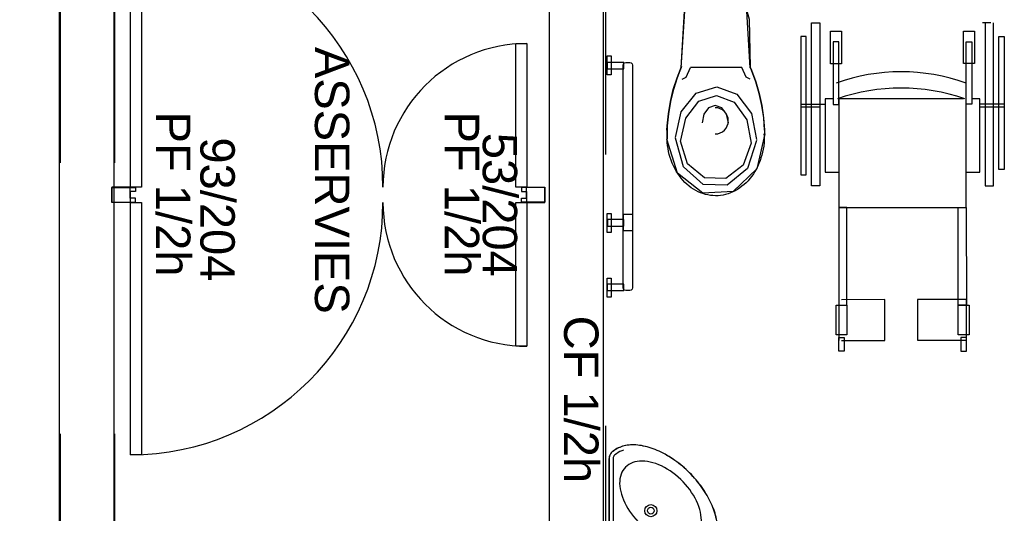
# Model space of a CAD drawing. Header units: millimetres. Extents: x -15 to 127, y -65 to 67.
# Tile 83 of 256: x 36.185 to 36.548, y -50.955 to -50.773. Entities that reach past the tile are written whole.
import ezdxf

# ---------------------------------------------------------------- set-up
doc = ezdxf.new("R2010")
doc.units = ezdxf.units.MM
doc.header["$MEASUREMENT"] = 0
doc.linetypes.add('PC_DASH_2', pattern=[0.125, 0.055556, -0.069444])
doc.layers.add('Calque 5', color=7, linetype='Continuous')
doc.styles.get("Standard").update_dxf_attribs({"font": 'BKANT.TTF'})

# ---------------------------------------------------------------- blocks, each defined once
blk = doc.blocks.new('PD_27306')
at = {"layer": 'Calque 5', "color": 0}
for points in [[(12.44278, -36.98191), (12.43878, -36.98191), (12.43878, -36.88891), (12.44278, -36.88891), (12.44278, -36.98191)], [(12.58478, -36.98191), (12.58078, -36.98191), (12.58078, -36.92891), (12.58478, -36.92891), (12.58478, -36.98191)], [(12.43188, -36.98191), (12.43188, -36.98741), (12.44052, -36.98741), (12.44052, -36.98591), (12.43866, -36.98591), (12.43866, -36.98191), (12.43188, -36.98191)], [(12.59139, -36.98191), (12.59139, -36.98741), (12.58281, -36.98741), (12.58281, -36.98591), (12.58465, -36.98591), (12.58465, -36.98191), (12.59139, -36.98191)]]:
    blk.add_lwpolyline(points, dxfattribs=at)
for centre, radius, start, end in [((12.43878, -36.98191), 0.093, 0, 90), ((12.58478, -36.98191), 0.053, 90, 180)]:
    blk.add_arc(centre, radius, start, end, dxfattribs=at)
blk = doc.blocks.new('PD_27307')
at = {"layer": 'Calque 5', "color": 0}
for points in [[(12.43188, -36.98751), (12.43188, -36.98201), (12.44052, -36.98201), (12.44052, -36.98351), (12.43866, -36.98351), (12.43866, -36.98751), (12.43188, -36.98751)], [(12.59139, -36.98751), (12.59139, -36.98201), (12.58281, -36.98201), (12.58281, -36.98351), (12.58465, -36.98351), (12.58465, -36.98751), (12.59139, -36.98751)], [(12.44278, -37.08051), (12.43878, -37.08051), (12.43878, -36.98751), (12.44278, -36.98751), (12.44278, -37.08051)], [(12.58478, -37.04051), (12.58078, -37.04051), (12.58078, -36.98751), (12.58478, -36.98751), (12.58478, -37.04051)]]:
    blk.add_lwpolyline(points, dxfattribs=at)
for centre, radius, start, end in [((12.43878, -36.98751), 0.093, 270, 0), ((12.58478, -36.98751), 0.053, 180, 270)]:
    blk.add_arc(centre, radius, start, end, dxfattribs=at)
blk = doc.blocks.new('PD_27373')
at = {"layer": 'Calque 5', "color": 0}
for p, q in [((12.61509, -37.11684), (12.61509, -37.08184)), ((12.61659, -37.08184), (12.61659, -37.11234)), ((12.65009, -37.11534), (12.61959, -37.11534)), ((12.61509, -37.11684), (12.65009, -37.11684))]:
    blk.add_line(p, q, dxfattribs=at)
for points in [[(12.65214, -37.11609), (12.6525, -37.1157), (12.65284, -37.11529), (12.65316, -37.11486), (12.65346, -37.11441), (12.65373, -37.11394), (12.65398, -37.11345), (12.65421, -37.11294), (12.65441, -37.11242), (12.65458, -37.11187), (12.65473, -37.11131), (12.65486, -37.11073), (12.65495, -37.11014), (12.65503, -37.10953), (12.65508, -37.10891), (12.6551, -37.10827), (12.6551, -37.10762), (12.65507, -37.10696), (12.65501, -37.10629), (12.65493, -37.10561), (12.65483, -37.10492), (12.6547, -37.10422), (12.65454, -37.10351), (12.65436, -37.1028), (12.65415, -37.10208), (12.65392, -37.10136), (12.65367, -37.10063), (12.65339, -37.0999), (12.65309, -37.09916), (12.65276, -37.09843), (12.65241, -37.09769), (12.65204, -37.09695), (12.65165, -37.09622), (12.65123, -37.09549), (12.6508, -37.09476), (12.65034, -37.09403), (12.64987, -37.09331), (12.64937, -37.0926), (12.64886, -37.09189), (12.64833, -37.09119), (12.64778, -37.0905), (12.64721, -37.08981), (12.64663, -37.08914), (12.64603, -37.08847), (12.64542, -37.08782), (12.64479, -37.08718), (12.64415, -37.08656), (12.6435, -37.08595), (12.64284, -37.08535), (12.64217, -37.08477), (12.64148, -37.0842), (12.64079, -37.08365), (12.64009, -37.08312), (12.63938, -37.08261), (12.63866, -37.08211), (12.63794, -37.08164), (12.63722, -37.08118), (12.63649, -37.08075), (12.63576, -37.08033), (12.63502, -37.07994), (12.63429, -37.07957), (12.63355, -37.07922), (12.63281, -37.07889), (12.63208, -37.07859), (12.63135, -37.07831), (12.63062, -37.07806), (12.6299, -37.07783), (12.62918, -37.07762), (12.62846, -37.07744), (12.62776, -37.07729), (12.62706, -37.07715), (12.62637, -37.07705), (12.62569, -37.07697), (12.62501, -37.07691), (12.62435, -37.07689), (12.62371, -37.07688), (12.62307, -37.0769), (12.62245, -37.07695), (12.62184, -37.07703), (12.62125, -37.07713), (12.62067, -37.07725), (12.62011, -37.0774), (12.61956, -37.07758), (12.61903, -37.07778), (12.61852, -37.078), (12.61803, -37.07825), (12.61756, -37.07852), (12.61711, -37.07882), (12.61668, -37.07914), (12.61627, -37.07948), (12.61589, -37.07985), (12.61596, -37.07978), (12.61563, -37.08019), (12.61538, -37.08065), (12.61522, -37.08115), (12.61514, -37.08166), (12.61514, -37.08184), (12.61514, -37.11684), (12.65014, -37.11684), (12.65066, -37.11679), (12.65117, -37.11666), (12.65164, -37.11644), (12.65207, -37.11614), (12.65215, -37.11607)], [(12.65209, -37.11609), (12.65245, -37.1157), (12.6528, -37.11529), (12.65312, -37.11486), (12.65341, -37.11441), (12.65369, -37.11394), (12.65393, -37.11345), (12.65416, -37.11294), (12.65436, -37.11242), (12.65453, -37.11187), (12.65468, -37.11131), (12.65481, -37.11073), (12.65491, -37.11014), (12.65498, -37.10953), (12.65503, -37.10891), (12.65505, -37.10827), (12.65505, -37.10762), (12.65502, -37.10696), (12.65496, -37.10629), (12.65488, -37.10561), (12.65478, -37.10492), (12.65465, -37.10422), (12.65449, -37.10351), (12.65431, -37.1028), (12.6541, -37.10208), (12.65387, -37.10136), (12.65362, -37.10063), (12.65334, -37.0999), (12.65304, -37.09916), (12.65271, -37.09843), (12.65236, -37.09769), (12.65199, -37.09695), (12.6516, -37.09622), (12.65119, -37.09549), (12.65075, -37.09476), (12.65029, -37.09403), (12.64982, -37.09331), (12.64932, -37.0926), (12.64881, -37.09189), (12.64828, -37.09119), (12.64773, -37.0905), (12.64716, -37.08981), (12.64658, -37.08914), (12.64598, -37.08847), (12.64537, -37.08782), (12.64475, -37.08718), (12.64411, -37.08656), (12.64346, -37.08595), (12.64279, -37.08535), (12.64212, -37.08477), (12.64143, -37.0842), (12.64074, -37.08365), (12.64004, -37.08312), (12.63933, -37.08261), (12.63862, -37.08211), (12.6379, -37.08164), (12.63717, -37.08118), (12.63644, -37.08075), (12.63571, -37.08033), (12.63497, -37.07994), (12.63424, -37.07957), (12.6335, -37.07922), (12.63277, -37.07889), (12.63203, -37.07859), (12.6313, -37.07831), (12.63057, -37.07806), (12.62985, -37.07783), (12.62913, -37.07762), (12.62842, -37.07744), (12.62771, -37.07729), (12.62701, -37.07715), (12.62632, -37.07705), (12.62564, -37.07697), (12.62497, -37.07691), (12.62431, -37.07689), (12.62366, -37.07688), (12.62302, -37.0769), (12.6224, -37.07695), (12.62179, -37.07703), (12.6212, -37.07713), (12.62062, -37.07725), (12.62006, -37.0774), (12.61951, -37.07758), (12.61899, -37.07778), (12.61848, -37.078), (12.61799, -37.07825), (12.61752, -37.07852), (12.61707, -37.07882), (12.61664, -37.07914), (12.61623, -37.07948), (12.61584, -37.07985)], [(12.62047, -37.07882), (12.61974, -37.07907), (12.61905, -37.07937), (12.6184, -37.07973), (12.61779, -37.08014), (12.61723, -37.08059), (12.6169, -37.08091)], [(12.61591, -37.07978), (12.61559, -37.08019), (12.61534, -37.08065), (12.61517, -37.08115), (12.6151, -37.08166), (12.61509, -37.08184)], [(12.64687, -37.11083), (12.64739, -37.11025), (12.64785, -37.1096), (12.64824, -37.1089), (12.64856, -37.10814), (12.64881, -37.10734), (12.64898, -37.10649), (12.64909, -37.1056), (12.64912, -37.10467), (12.64908, -37.10371), (12.64896, -37.10272), (12.64877, -37.10171), (12.64851, -37.10068), (12.64817, -37.09963), (12.64777, -37.09858), (12.6473, -37.09752), (12.64677, -37.09647), (12.64618, -37.09543), (12.64552, -37.09439), (12.64481, -37.09338), (12.64405, -37.09238), (12.64323, -37.09142), (12.64238, -37.09048), (12.64148, -37.08958), (12.64054, -37.08872), (12.63958, -37.08791), (12.63858, -37.08715), (12.63756, -37.08644), (12.63653, -37.08578), (12.63549, -37.08519), (12.63443, -37.08465), (12.63338, -37.08419), (12.63232, -37.08378), (12.63128, -37.08345), (12.63025, -37.08319), (12.62924, -37.083), (12.62825, -37.08288), (12.62729, -37.08284), (12.62636, -37.08287), (12.62547, -37.08298), (12.62462, -37.08315), (12.62381, -37.0834), (12.62306, -37.08372), (12.62236, -37.08411), (12.62171, -37.08457), (12.62113, -37.08509)], [(12.62113, -37.08509), (12.62062, -37.08566), (12.62018, -37.08629), (12.6198, -37.08698), (12.6195, -37.08772), (12.61926, -37.08851), (12.6191, -37.08935), (12.61901, -37.09022), (12.61899, -37.09114), (12.61904, -37.09209), (12.61917, -37.09307), (12.61937, -37.09407), (12.61964, -37.09509), (12.61999, -37.09613), (12.6204, -37.09717), (12.62087, -37.09822), (12.62141, -37.09926), (12.62201, -37.1003), (12.62267, -37.10133), (12.62339, -37.10234), (12.62415, -37.10333), (12.62497, -37.1043), (12.62583, -37.10523), (12.62673, -37.10613), (12.62766, -37.10699), (12.62863, -37.1078), (12.62962, -37.10857), (12.63063, -37.10929), (12.63166, -37.10995), (12.6327, -37.11055), (12.63374, -37.11109), (12.63479, -37.11156), (12.63584, -37.11197), (12.63687, -37.11231), (12.63789, -37.11259), (12.63889, -37.11279), (12.63987, -37.11291), (12.64082, -37.11297), (12.64174, -37.11295), (12.64262, -37.11286), (12.64345, -37.1127), (12.64424, -37.11246), (12.64498, -37.11216), (12.64567, -37.11178), (12.6463, -37.11134), (12.64687, -37.11083)], [(12.65103, -37.11503), (12.65151, -37.1145), (12.65195, -37.11392), (12.65234, -37.1133), (12.65268, -37.11263), (12.65296, -37.11193), (12.65309, -37.11154)], [(12.65009, -37.11684), (12.65062, -37.11679), (12.65112, -37.11666), (12.65159, -37.11644), (12.65202, -37.11614), (12.6521, -37.11607)]]:
    blk.add_lwpolyline(points, dxfattribs=at)
for centre, radius in [((12.63049, -37.10113), 0.00225), ((12.63049, -37.10113), 0.00125), ((12.62228, -37.10939), 0.00127)]:
    blk.add_circle(centre, radius, dxfattribs=at)
for centre, radius, start, end in [((12.61809, -37.08184), 0.0015, 136.6215, 180.005), ((12.61959, -37.11234), 0.003, 180.0051, 270.0051)]:
    blk.add_arc(centre, radius, start, end, dxfattribs=at)
blk = doc.blocks.new('PD_27372')
at = {"layer": 'Calque 5', "color": 0}
blk.add_point((12.61509, -37.11684), dxfattribs=at)
at = {"layer": 'Calque 5'}
blk.add_blockref('PD_27373', (0, 0), dxfattribs=at)
blk = doc.blocks.new('PD_27374')
at = {"layer": 'Calque 5', "color": 0}
for p, q in [((12.68975, -36.98135), (12.68972, -36.92135)), ((12.68972, -36.92135), (12.69272, -36.92135)), ((12.69272, -36.92135), (12.69275, -36.98135)), ((12.75572, -36.92132), (12.75272, -36.92132)), ((12.75372, -36.92132), (12.75375, -36.98132)), ((12.75675, -36.98132), (12.75672, -36.92132)), ((12.68772, -36.92635), (12.68572, -36.92636)), ((12.68572, -36.92636), (12.68574, -36.97736)), ((12.68774, -36.97735), (12.68772, -36.92635)), ((12.69672, -36.93635), (12.69672, -36.92435)), ((12.69672, -36.92435), (12.70072, -36.92435)), ((12.70072, -36.92435), (12.70072, -36.93635)), ((12.74572, -36.92433), (12.74972, -36.92432)), ((12.74572, -36.93633), (12.74572, -36.92433)), ((12.74972, -36.92432), (12.74972, -36.93632)), ((12.75874, -36.97532), (12.75872, -36.92632)), ((12.75872, -36.92632), (12.76072, -36.92632)), ((12.76072, -36.92632), (12.76074, -36.97532)), ((12.69972, -36.92835), (12.69772, -36.92835)), ((12.69772, -36.92835), (12.69773, -36.95135)), ((12.69973, -36.95135), (12.69972, -36.92835)), ((12.74673, -36.95133), (12.74672, -36.92833)), ((12.74672, -36.92833), (12.74872, -36.92833)), ((12.74872, -36.92833), (12.74873, -36.95133)), ((12.70072, -36.93635), (12.69672, -36.93635)), ((12.74972, -36.93632), (12.74572, -36.93633)), ((12.69473, -36.95135), (12.68573, -36.95136)), ((12.69273, -36.95235), (12.68573, -36.95236)), ((12.69773, -36.94935), (12.69473, -36.94935)), ((12.69473, -36.94935), (12.69474, -36.97635)), ((12.69773, -36.95135), (12.69973, -36.95135)), ((12.74573, -36.94933), (12.69973, -36.94935)), ((12.69973, -36.94935), (12.69975, -36.98935)), ((12.74675, -36.98933), (12.74673, -36.94933)), ((12.74873, -36.95133), (12.74673, -36.95133)), ((12.75173, -36.94932), (12.74873, -36.94933)), ((12.75174, -36.97632), (12.75173, -36.94932)), ((12.76073, -36.95132), (12.75173, -36.95132)), ((12.75173, -36.95232), (12.76073, -36.95232)), ((12.68574, -36.97736), (12.68774, -36.97735)), ((12.69474, -36.97635), (12.69974, -36.97635)), ((12.74674, -36.97633), (12.75174, -36.97632)), ((12.76074, -36.97532), (12.75874, -36.97532)), ((12.69275, -36.98135), (12.68975, -36.98135)), ((12.75375, -36.98132), (12.75675, -36.98132)), ((12.69975, -36.98935), (12.74675, -36.98933)), ((12.69975, -36.98935), (12.69977, -37.02535)), ((12.70275, -36.98935), (12.69975, -36.98935)), ((12.70277, -37.02535), (12.70275, -36.98935)), ((12.74377, -37.02533), (12.74375, -36.98933)), ((12.74375, -36.98933), (12.74675, -36.98933)), ((12.74675, -36.98933), (12.74677, -37.02533)), ((12.69977, -37.02335), (12.69977, -37.03835)), ((12.71677, -37.02334), (12.70077, -37.02335)), ((12.71677, -37.03834), (12.71677, -37.02334)), ((12.74677, -37.02333), (12.72877, -37.02333)), ((12.72877, -37.02333), (12.72877, -37.03833)), ((12.74677, -37.03833), (12.74677, -37.02333)), ((12.69877, -37.03635), (12.69877, -37.02535)), ((12.69877, -37.02535), (12.70277, -37.02535)), ((12.69977, -37.02535), (12.70277, -37.02535)), ((12.70277, -37.02535), (12.70277, -37.03635)), ((12.74677, -37.02533), (12.74377, -37.02533)), ((12.74377, -37.03633), (12.74377, -37.02533)), ((12.74377, -37.02533), (12.74777, -37.02533)), ((12.74777, -37.02533), (12.74777, -37.03633)), ((12.70277, -37.03635), (12.69877, -37.03635)), ((12.69978, -37.04235), (12.69977, -37.03735)), ((12.69977, -37.03735), (12.70177, -37.03735)), ((12.70077, -37.03835), (12.71677, -37.03834)), ((12.70177, -37.03735), (12.70178, -37.04235)), ((12.72877, -37.03833), (12.74677, -37.03833)), ((12.74777, -37.03633), (12.74377, -37.03633)), ((12.74477, -37.03733), (12.74478, -37.04233)), ((12.74677, -37.03733), (12.74477, -37.03733)), ((12.74678, -37.04233), (12.74677, -37.03733)), ((12.70178, -37.04235), (12.69978, -37.04235)), ((12.74478, -37.04233), (12.74678, -37.04233))]:
    blk.add_line(p, q, dxfattribs=at)
for centre, radius, start, end in [((12.72276, -37.00934), 0.07, 70.0278, 110.0278), ((12.72276, -37.01734), 0.072, 71.0278, 109.0278)]:
    blk.add_arc(centre, radius, start, end, dxfattribs=at)
blk = doc.blocks.new('PD_27380')
at = {"layer": 'Calque 5', "color": 0}
for p, q in [((12.66554, -36.91557), (12.64341, -36.91558)), ((12.66397, -36.9378), (12.64508, -36.93781)), ((12.63652, -36.96102), (12.63652, -36.96403)), ((12.6724, -36.96067), (12.6724, -36.96302))]:
    blk.add_line(p, q, dxfattribs=at)
for points in [[(12.66549, -36.91562), (12.6667, -36.91999), (12.66713, -36.93782), (12.66708, -36.93763), (12.66757, -36.93879), (12.66914, -36.94304), (12.6704, -36.94739), (12.67137, -36.95182), (12.67203, -36.95631), (12.67237, -36.96083), (12.67236, -36.96067), (12.67236, -36.96302), (12.67228, -36.96221), (12.6723, -36.96328), (12.67227, -36.96442), (12.6722, -36.96556), (12.67207, -36.9667), (12.6719, -36.96782), (12.67167, -36.96893), (12.6714, -36.97003), (12.67108, -36.9711), (12.67072, -36.97216), (12.67031, -36.97319), (12.66986, -36.97419), (12.66937, -36.97516), (12.66883, -36.9761), (12.66826, -36.97701), (12.66765, -36.97787), (12.667, -36.9787), (12.66631, -36.97948), (12.6656, -36.98022), (12.66485, -36.98091), (12.66408, -36.98156), (12.66327, -36.98215), (12.66245, -36.98269), (12.6616, -36.98318), (12.66073, -36.98361), (12.65984, -36.98399), (12.65894, -36.98431), (12.65803, -36.98457), (12.6571, -36.98478), (12.65617, -36.98492), (12.65524, -36.98501), (12.6543, -36.98503), (12.65336, -36.985), (12.65243, -36.9849), (12.65149, -36.98475), (12.65057, -36.98453), (12.64966, -36.98426), (12.64876, -36.98393), (12.64788, -36.98354), (12.64701, -36.9831), (12.64617, -36.98261), (12.64534, -36.98206), (12.64455, -36.98145), (12.64377, -36.9808), (12.64303, -36.9801), (12.64232, -36.97935), (12.64164, -36.97856), (12.641, -36.97773), (12.64039, -36.97686), (12.63983, -36.97595), (12.6393, -36.975), (12.63881, -36.97402), (12.63837, -36.97302), (12.63796, -36.97198), (12.63761, -36.97092), (12.6373, -36.96984), (12.63704, -36.96875), (12.63682, -36.96763), (12.63665, -36.96651), (12.63654, -36.96537), (12.63647, -36.96423), (12.63647, -36.96403), (12.63647, -36.96102), (12.63642, -36.96085), (12.6365, -36.95932), (12.63694, -36.95481), (12.6377, -36.95034), (12.63876, -36.94593), (12.64013, -36.94161), (12.64179, -36.9374), (12.64166, -36.93783), (12.64295, -36.91695), (12.64328, -36.91563), (12.64336, -36.91558), (12.66549, -36.91557)], [(12.64171, -36.93783), (12.64299, -36.91695), (12.64332, -36.91563)], [(12.66715, -36.93783), (12.66586, -36.91695), (12.66553, -36.91563)], [(12.64184, -36.9374), (12.64018, -36.94161), (12.63881, -36.94593), (12.63775, -36.95034), (12.63699, -36.95481), (12.63655, -36.95932), (12.63647, -36.96085)], [(12.64205, -36.94211), (12.6435, -36.94134), (12.64508, -36.93781)], [(12.66708, -36.9421), (12.6656, -36.94133), (12.66397, -36.9378)], [(12.67242, -36.96083), (12.67207, -36.95631), (12.67142, -36.95182), (12.67045, -36.94739), (12.66918, -36.94304), (12.66762, -36.93879), (12.66713, -36.93763)], [(12.63952, -36.96361), (12.64167, -36.95409), (12.64725, -36.94722), (12.65477, -36.94484), (12.66222, -36.94759), (12.66759, -36.95473), (12.66945, -36.96435), (12.66945, -36.96435)], [(12.64146, -36.96504), (12.64333, -36.95642), (12.64818, -36.95019), (12.65471, -36.94804), (12.66117, -36.95053), (12.66584, -36.95699), (12.66746, -36.96571), (12.66746, -36.96571)], [(12.65905, -36.95815), (12.65905, -36.95815), (12.6584, -36.95496), (12.65662, -36.95263), (12.6542, -36.95178), (12.65178, -36.95263), (12.65001, -36.95497), (12.64936, -36.95815)], [(12.67249, -36.96222), (12.66952, -36.97511), (12.6608, -36.98345), (12.64964, -36.98407), (12.64031, -36.97673), (12.63636, -36.96422), (12.63636, -36.96422)], [(12.66946, -36.96466), (12.66613, -36.975), (12.65866, -36.98114), (12.64971, -36.98088), (12.64248, -36.97433), (12.63952, -36.96381)], [(12.66747, -36.96563), (12.66457, -36.97379), (12.65809, -36.97863), (12.65032, -36.97843), (12.64403, -36.97326), (12.64146, -36.96497)]]:
    blk.add_lwpolyline(points, dxfattribs=at)
blk.add_arc((12.6542, -36.95742), 0.00484, 270.0278, 90.0278, dxfattribs=at)
for p in [(12.65447, -36.91557), (12.65449, -36.91554)]:
    blk.add_point(p, dxfattribs=at)
blk = doc.blocks.new('PD_27394')
at = {"layer": 'Calque 5', "color": 0}
for points in [[(12.61585, -36.93348), (12.61585, -36.94048), (12.61435, -36.94048), (12.61435, -36.93348), (12.61585, -36.93348)], [(12.61436, -36.93586), (12.61436, -36.93826), (12.62049, -36.93826), (12.62049, -36.93586), (12.61436, -36.93586)], [(12.62129, -36.93586), (12.62269, -36.93586), (12.62319, -36.936), (12.62355, -36.93636), (12.62369, -36.93686), (12.62369, -37.01898), (12.62355, -37.01948), (12.62319, -37.01984), (12.62269, -37.01998), (12.62129, -37.01998), (12.62079, -37.01984), (12.62042, -37.01948), (12.62029, -37.01898), (12.62029, -36.93686), (12.62042, -36.93636), (12.62079, -36.936), (12.62129, -36.93586)], [(12.61585, -36.99155), (12.61585, -36.99855), (12.61435, -36.99855), (12.61435, -36.99155), (12.61585, -36.99155)], [(12.62376, -36.99188), (12.62376, -36.998), (12.62036, -36.998), (12.62036, -36.99188), (12.62376, -36.99188)], [(12.61449, -36.99379), (12.61449, -36.99619), (12.62049, -36.99619), (12.62049, -36.99379), (12.61449, -36.99379)], [(12.61585, -37.01538), (12.61585, -37.02238), (12.61435, -37.02238), (12.61435, -37.01538), (12.61585, -37.01538)], [(12.61436, -37.01758), (12.61436, -37.01998), (12.62049, -37.01998), (12.62049, -37.01758), (12.61436, -37.01758)]]:
    blk.add_lwpolyline(points, dxfattribs=at)
blk = doc.blocks.new('PD_28649')
at = {"layer": 'Calque 5', "color": 0}
for points in [[(12.44278, -36.98191), (12.43878, -36.98191), (12.43878, -36.88891), (12.44278, -36.88891), (12.44278, -36.98191)], [(12.58478, -36.98191), (12.58078, -36.98191), (12.58078, -36.92891), (12.58478, -36.92891), (12.58478, -36.98191)], [(12.43188, -36.98191), (12.43188, -36.98741), (12.44052, -36.98741), (12.44052, -36.98591), (12.43866, -36.98591), (12.43866, -36.98191), (12.43188, -36.98191)], [(12.59139, -36.98191), (12.59139, -36.98741), (12.58281, -36.98741), (12.58281, -36.98591), (12.58465, -36.98591), (12.58465, -36.98191), (12.59139, -36.98191)]]:
    blk.add_lwpolyline(points, dxfattribs=at)
for centre, radius, start, end in [((12.43878, -36.98191), 0.093, 0, 90), ((12.58478, -36.98191), 0.053, 90, 180)]:
    blk.add_arc(centre, radius, start, end, dxfattribs=at)
blk = doc.blocks.new('PD_28650')
at = {"layer": 'Calque 5', "color": 0}
for points in [[(12.43188, -36.98751), (12.43188, -36.98201), (12.44052, -36.98201), (12.44052, -36.98351), (12.43866, -36.98351), (12.43866, -36.98751), (12.43188, -36.98751)], [(12.59139, -36.98751), (12.59139, -36.98201), (12.58281, -36.98201), (12.58281, -36.98351), (12.58465, -36.98351), (12.58465, -36.98751), (12.59139, -36.98751)], [(12.44278, -37.08051), (12.43878, -37.08051), (12.43878, -36.98751), (12.44278, -36.98751), (12.44278, -37.08051)], [(12.58478, -37.04051), (12.58078, -37.04051), (12.58078, -36.98751), (12.58478, -36.98751), (12.58478, -37.04051)]]:
    blk.add_lwpolyline(points, dxfattribs=at)
for centre, radius, start, end in [((12.43878, -36.98751), 0.093, 270, 0), ((12.58478, -36.98751), 0.053, 180, 270)]:
    blk.add_arc(centre, radius, start, end, dxfattribs=at)
blk = doc.blocks.new('PD_28716')
at = {"layer": 'Calque 5', "color": 0}
for p, q in [((12.61509, -37.11684), (12.61509, -37.08184)), ((12.61659, -37.08184), (12.61659, -37.11234)), ((12.65009, -37.11534), (12.61959, -37.11534)), ((12.61509, -37.11684), (12.65009, -37.11684))]:
    blk.add_line(p, q, dxfattribs=at)
for points in [[(12.65214, -37.11609), (12.6525, -37.1157), (12.65284, -37.11529), (12.65316, -37.11486), (12.65346, -37.11441), (12.65373, -37.11394), (12.65398, -37.11345), (12.65421, -37.11294), (12.65441, -37.11242), (12.65458, -37.11187), (12.65473, -37.11131), (12.65486, -37.11073), (12.65495, -37.11014), (12.65503, -37.10953), (12.65508, -37.10891), (12.6551, -37.10827), (12.6551, -37.10762), (12.65507, -37.10696), (12.65501, -37.10629), (12.65493, -37.10561), (12.65483, -37.10492), (12.6547, -37.10422), (12.65454, -37.10351), (12.65436, -37.1028), (12.65415, -37.10208), (12.65392, -37.10136), (12.65367, -37.10063), (12.65339, -37.0999), (12.65309, -37.09916), (12.65276, -37.09843), (12.65241, -37.09769), (12.65204, -37.09695), (12.65165, -37.09622), (12.65123, -37.09549), (12.6508, -37.09476), (12.65034, -37.09403), (12.64987, -37.09331), (12.64937, -37.0926), (12.64886, -37.09189), (12.64833, -37.09119), (12.64778, -37.0905), (12.64721, -37.08981), (12.64663, -37.08914), (12.64603, -37.08847), (12.64542, -37.08782), (12.64479, -37.08718), (12.64415, -37.08656), (12.6435, -37.08595), (12.64284, -37.08535), (12.64217, -37.08477), (12.64148, -37.0842), (12.64079, -37.08365), (12.64009, -37.08312), (12.63938, -37.08261), (12.63866, -37.08211), (12.63794, -37.08164), (12.63722, -37.08118), (12.63649, -37.08075), (12.63576, -37.08033), (12.63502, -37.07994), (12.63429, -37.07957), (12.63355, -37.07922), (12.63281, -37.07889), (12.63208, -37.07859), (12.63135, -37.07831), (12.63062, -37.07806), (12.6299, -37.07783), (12.62918, -37.07762), (12.62846, -37.07744), (12.62776, -37.07729), (12.62706, -37.07715), (12.62637, -37.07705), (12.62569, -37.07697), (12.62501, -37.07691), (12.62435, -37.07689), (12.62371, -37.07688), (12.62307, -37.0769), (12.62245, -37.07695), (12.62184, -37.07703), (12.62125, -37.07713), (12.62067, -37.07725), (12.62011, -37.0774), (12.61956, -37.07758), (12.61903, -37.07778), (12.61852, -37.078), (12.61803, -37.07825), (12.61756, -37.07852), (12.61711, -37.07882), (12.61668, -37.07914), (12.61627, -37.07948), (12.61589, -37.07985), (12.61596, -37.07978), (12.61563, -37.08019), (12.61538, -37.08065), (12.61522, -37.08115), (12.61514, -37.08166), (12.61514, -37.08184), (12.61514, -37.11684), (12.65014, -37.11684), (12.65066, -37.11679), (12.65117, -37.11666), (12.65164, -37.11644), (12.65207, -37.11614), (12.65215, -37.11607)], [(12.65209, -37.11609), (12.65245, -37.1157), (12.6528, -37.11529), (12.65312, -37.11486), (12.65341, -37.11441), (12.65369, -37.11394), (12.65393, -37.11345), (12.65416, -37.11294), (12.65436, -37.11242), (12.65453, -37.11187), (12.65468, -37.11131), (12.65481, -37.11073), (12.65491, -37.11014), (12.65498, -37.10953), (12.65503, -37.10891), (12.65505, -37.10827), (12.65505, -37.10762), (12.65502, -37.10696), (12.65496, -37.10629), (12.65488, -37.10561), (12.65478, -37.10492), (12.65465, -37.10422), (12.65449, -37.10351), (12.65431, -37.1028), (12.6541, -37.10208), (12.65387, -37.10136), (12.65362, -37.10063), (12.65334, -37.0999), (12.65304, -37.09916), (12.65271, -37.09843), (12.65236, -37.09769), (12.65199, -37.09695), (12.6516, -37.09622), (12.65119, -37.09549), (12.65075, -37.09476), (12.65029, -37.09403), (12.64982, -37.09331), (12.64932, -37.0926), (12.64881, -37.09189), (12.64828, -37.09119), (12.64773, -37.0905), (12.64716, -37.08981), (12.64658, -37.08914), (12.64598, -37.08847), (12.64537, -37.08782), (12.64475, -37.08718), (12.64411, -37.08656), (12.64346, -37.08595), (12.64279, -37.08535), (12.64212, -37.08477), (12.64143, -37.0842), (12.64074, -37.08365), (12.64004, -37.08312), (12.63933, -37.08261), (12.63862, -37.08211), (12.6379, -37.08164), (12.63717, -37.08118), (12.63644, -37.08075), (12.63571, -37.08033), (12.63497, -37.07994), (12.63424, -37.07957), (12.6335, -37.07922), (12.63277, -37.07889), (12.63203, -37.07859), (12.6313, -37.07831), (12.63057, -37.07806), (12.62985, -37.07783), (12.62913, -37.07762), (12.62842, -37.07744), (12.62771, -37.07729), (12.62701, -37.07715), (12.62632, -37.07705), (12.62564, -37.07697), (12.62497, -37.07691), (12.62431, -37.07689), (12.62366, -37.07688), (12.62302, -37.0769), (12.6224, -37.07695), (12.62179, -37.07703), (12.6212, -37.07713), (12.62062, -37.07725), (12.62006, -37.0774), (12.61951, -37.07758), (12.61899, -37.07778), (12.61848, -37.078), (12.61799, -37.07825), (12.61752, -37.07852), (12.61707, -37.07882), (12.61664, -37.07914), (12.61623, -37.07948), (12.61584, -37.07985)], [(12.62047, -37.07882), (12.61974, -37.07907), (12.61905, -37.07937), (12.6184, -37.07973), (12.61779, -37.08014), (12.61723, -37.08059), (12.6169, -37.08091)], [(12.61591, -37.07978), (12.61559, -37.08019), (12.61534, -37.08065), (12.61517, -37.08115), (12.6151, -37.08166), (12.61509, -37.08184)], [(12.64687, -37.11083), (12.64739, -37.11025), (12.64785, -37.1096), (12.64824, -37.1089), (12.64856, -37.10814), (12.64881, -37.10734), (12.64898, -37.10649), (12.64909, -37.1056), (12.64912, -37.10467), (12.64908, -37.10371), (12.64896, -37.10272), (12.64877, -37.10171), (12.64851, -37.10068), (12.64817, -37.09963), (12.64777, -37.09858), (12.6473, -37.09752), (12.64677, -37.09647), (12.64618, -37.09543), (12.64552, -37.09439), (12.64481, -37.09338), (12.64405, -37.09238), (12.64323, -37.09142), (12.64238, -37.09048), (12.64148, -37.08958), (12.64054, -37.08872), (12.63958, -37.08791), (12.63858, -37.08715), (12.63756, -37.08644), (12.63653, -37.08578), (12.63549, -37.08519), (12.63443, -37.08465), (12.63338, -37.08419), (12.63232, -37.08378), (12.63128, -37.08345), (12.63025, -37.08319), (12.62924, -37.083), (12.62825, -37.08288), (12.62729, -37.08284), (12.62636, -37.08287), (12.62547, -37.08298), (12.62462, -37.08315), (12.62381, -37.0834), (12.62306, -37.08372), (12.62236, -37.08411), (12.62171, -37.08457), (12.62113, -37.08509)], [(12.62113, -37.08509), (12.62062, -37.08566), (12.62018, -37.08629), (12.6198, -37.08698), (12.6195, -37.08772), (12.61926, -37.08851), (12.6191, -37.08935), (12.61901, -37.09022), (12.61899, -37.09114), (12.61904, -37.09209), (12.61917, -37.09307), (12.61937, -37.09407), (12.61964, -37.09509), (12.61999, -37.09613), (12.6204, -37.09717), (12.62087, -37.09822), (12.62141, -37.09926), (12.62201, -37.1003), (12.62267, -37.10133), (12.62339, -37.10234), (12.62415, -37.10333), (12.62497, -37.1043), (12.62583, -37.10523), (12.62673, -37.10613), (12.62766, -37.10699), (12.62863, -37.1078), (12.62962, -37.10857), (12.63063, -37.10929), (12.63166, -37.10995), (12.6327, -37.11055), (12.63374, -37.11109), (12.63479, -37.11156), (12.63584, -37.11197), (12.63687, -37.11231), (12.63789, -37.11259), (12.63889, -37.11279), (12.63987, -37.11291), (12.64082, -37.11297), (12.64174, -37.11295), (12.64262, -37.11286), (12.64345, -37.1127), (12.64424, -37.11246), (12.64498, -37.11216), (12.64567, -37.11178), (12.6463, -37.11134), (12.64687, -37.11083)], [(12.65103, -37.11503), (12.65151, -37.1145), (12.65195, -37.11392), (12.65234, -37.1133), (12.65268, -37.11263), (12.65296, -37.11193), (12.65309, -37.11154)], [(12.65009, -37.11684), (12.65062, -37.11679), (12.65112, -37.11666), (12.65159, -37.11644), (12.65202, -37.11614), (12.6521, -37.11607)]]:
    blk.add_lwpolyline(points, dxfattribs=at)
for centre, radius in [((12.63049, -37.10113), 0.00225), ((12.63049, -37.10113), 0.00125), ((12.62228, -37.10939), 0.00127)]:
    blk.add_circle(centre, radius, dxfattribs=at)
for centre, radius, start, end in [((12.61809, -37.08184), 0.0015, 136.6215, 180.005), ((12.61959, -37.11234), 0.003, 180.0051, 270.0051)]:
    blk.add_arc(centre, radius, start, end, dxfattribs=at)
blk = doc.blocks.new('PD_28715')
at = {"layer": 'Calque 5', "color": 0}
blk.add_point((12.61509, -37.11684), dxfattribs=at)
at = {"layer": 'Calque 5'}
blk.add_blockref('PD_28716', (0, 0), dxfattribs=at)
blk = doc.blocks.new('PD_28717')
at = {"layer": 'Calque 5', "color": 0}
for p, q in [((12.68975, -36.98135), (12.68972, -36.92135)), ((12.68972, -36.92135), (12.69272, -36.92135)), ((12.69272, -36.92135), (12.69275, -36.98135)), ((12.75572, -36.92132), (12.75272, -36.92132)), ((12.75372, -36.92132), (12.75375, -36.98132)), ((12.75675, -36.98132), (12.75672, -36.92132)), ((12.68772, -36.92635), (12.68572, -36.92636)), ((12.68572, -36.92636), (12.68574, -36.97736)), ((12.68774, -36.97735), (12.68772, -36.92635)), ((12.69672, -36.93635), (12.69672, -36.92435)), ((12.69672, -36.92435), (12.70072, -36.92435)), ((12.70072, -36.92435), (12.70072, -36.93635)), ((12.74572, -36.92433), (12.74972, -36.92432)), ((12.74572, -36.93633), (12.74572, -36.92433)), ((12.74972, -36.92432), (12.74972, -36.93632)), ((12.75874, -36.97532), (12.75872, -36.92632)), ((12.75872, -36.92632), (12.76072, -36.92632)), ((12.76072, -36.92632), (12.76074, -36.97532)), ((12.69972, -36.92835), (12.69772, -36.92835)), ((12.69772, -36.92835), (12.69773, -36.95135)), ((12.69973, -36.95135), (12.69972, -36.92835)), ((12.74673, -36.95133), (12.74672, -36.92833)), ((12.74672, -36.92833), (12.74872, -36.92833)), ((12.74872, -36.92833), (12.74873, -36.95133)), ((12.70072, -36.93635), (12.69672, -36.93635)), ((12.74972, -36.93632), (12.74572, -36.93633)), ((12.69473, -36.95135), (12.68573, -36.95136)), ((12.69273, -36.95235), (12.68573, -36.95236)), ((12.69773, -36.94935), (12.69473, -36.94935)), ((12.69473, -36.94935), (12.69474, -36.97635)), ((12.69773, -36.95135), (12.69973, -36.95135)), ((12.74573, -36.94933), (12.69973, -36.94935)), ((12.69973, -36.94935), (12.69975, -36.98935)), ((12.74675, -36.98933), (12.74673, -36.94933)), ((12.74873, -36.95133), (12.74673, -36.95133)), ((12.75173, -36.94932), (12.74873, -36.94933)), ((12.75174, -36.97632), (12.75173, -36.94932)), ((12.76073, -36.95132), (12.75173, -36.95132)), ((12.75173, -36.95232), (12.76073, -36.95232)), ((12.68574, -36.97736), (12.68774, -36.97735)), ((12.69474, -36.97635), (12.69974, -36.97635)), ((12.74674, -36.97633), (12.75174, -36.97632)), ((12.76074, -36.97532), (12.75874, -36.97532)), ((12.69275, -36.98135), (12.68975, -36.98135)), ((12.75375, -36.98132), (12.75675, -36.98132)), ((12.69975, -36.98935), (12.74675, -36.98933)), ((12.69975, -36.98935), (12.69977, -37.02535)), ((12.70275, -36.98935), (12.69975, -36.98935)), ((12.70277, -37.02535), (12.70275, -36.98935)), ((12.74377, -37.02533), (12.74375, -36.98933)), ((12.74375, -36.98933), (12.74675, -36.98933)), ((12.74675, -36.98933), (12.74677, -37.02533)), ((12.69977, -37.02335), (12.69977, -37.03835)), ((12.71677, -37.02334), (12.70077, -37.02335)), ((12.71677, -37.03834), (12.71677, -37.02334)), ((12.74677, -37.02333), (12.72877, -37.02333)), ((12.72877, -37.02333), (12.72877, -37.03833)), ((12.74677, -37.03833), (12.74677, -37.02333)), ((12.69877, -37.03635), (12.69877, -37.02535)), ((12.69877, -37.02535), (12.70277, -37.02535)), ((12.69977, -37.02535), (12.70277, -37.02535)), ((12.70277, -37.02535), (12.70277, -37.03635)), ((12.74677, -37.02533), (12.74377, -37.02533)), ((12.74377, -37.03633), (12.74377, -37.02533)), ((12.74377, -37.02533), (12.74777, -37.02533)), ((12.74777, -37.02533), (12.74777, -37.03633)), ((12.70277, -37.03635), (12.69877, -37.03635)), ((12.69978, -37.04235), (12.69977, -37.03735)), ((12.69977, -37.03735), (12.70177, -37.03735)), ((12.70077, -37.03835), (12.71677, -37.03834)), ((12.70177, -37.03735), (12.70178, -37.04235)), ((12.72877, -37.03833), (12.74677, -37.03833)), ((12.74777, -37.03633), (12.74377, -37.03633)), ((12.74477, -37.03733), (12.74478, -37.04233)), ((12.74677, -37.03733), (12.74477, -37.03733)), ((12.74678, -37.04233), (12.74677, -37.03733)), ((12.70178, -37.04235), (12.69978, -37.04235)), ((12.74478, -37.04233), (12.74678, -37.04233))]:
    blk.add_line(p, q, dxfattribs=at)
for centre, radius, start, end in [((12.72276, -37.00934), 0.07, 70.0278, 110.0278), ((12.72276, -37.01734), 0.072, 71.0278, 109.0278)]:
    blk.add_arc(centre, radius, start, end, dxfattribs=at)
blk = doc.blocks.new('PD_28723')
at = {"layer": 'Calque 5', "color": 0}
for p, q in [((12.66554, -36.91557), (12.64341, -36.91558)), ((12.66397, -36.9378), (12.64508, -36.93781)), ((12.63652, -36.96102), (12.63652, -36.96403)), ((12.6724, -36.96067), (12.6724, -36.96302))]:
    blk.add_line(p, q, dxfattribs=at)
for points in [[(12.66549, -36.91562), (12.6667, -36.91999), (12.66713, -36.93782), (12.66708, -36.93763), (12.66757, -36.93879), (12.66914, -36.94304), (12.6704, -36.94739), (12.67137, -36.95182), (12.67203, -36.95631), (12.67237, -36.96083), (12.67236, -36.96067), (12.67236, -36.96302), (12.67228, -36.96221), (12.6723, -36.96328), (12.67227, -36.96442), (12.6722, -36.96556), (12.67207, -36.9667), (12.6719, -36.96782), (12.67167, -36.96893), (12.6714, -36.97003), (12.67108, -36.9711), (12.67072, -36.97216), (12.67031, -36.97319), (12.66986, -36.97419), (12.66937, -36.97516), (12.66883, -36.9761), (12.66826, -36.97701), (12.66765, -36.97787), (12.667, -36.9787), (12.66631, -36.97948), (12.6656, -36.98022), (12.66485, -36.98091), (12.66408, -36.98156), (12.66327, -36.98215), (12.66245, -36.98269), (12.6616, -36.98318), (12.66073, -36.98361), (12.65984, -36.98399), (12.65894, -36.98431), (12.65803, -36.98457), (12.6571, -36.98478), (12.65617, -36.98492), (12.65524, -36.98501), (12.6543, -36.98503), (12.65336, -36.985), (12.65243, -36.9849), (12.65149, -36.98475), (12.65057, -36.98453), (12.64966, -36.98426), (12.64876, -36.98393), (12.64788, -36.98354), (12.64701, -36.9831), (12.64617, -36.98261), (12.64534, -36.98206), (12.64455, -36.98145), (12.64377, -36.9808), (12.64303, -36.9801), (12.64232, -36.97935), (12.64164, -36.97856), (12.641, -36.97773), (12.64039, -36.97686), (12.63983, -36.97595), (12.6393, -36.975), (12.63881, -36.97402), (12.63837, -36.97302), (12.63796, -36.97198), (12.63761, -36.97092), (12.6373, -36.96984), (12.63704, -36.96875), (12.63682, -36.96763), (12.63665, -36.96651), (12.63654, -36.96537), (12.63647, -36.96423), (12.63647, -36.96403), (12.63647, -36.96102), (12.63642, -36.96085), (12.6365, -36.95932), (12.63694, -36.95481), (12.6377, -36.95034), (12.63876, -36.94593), (12.64013, -36.94161), (12.64179, -36.9374), (12.64166, -36.93783), (12.64295, -36.91695), (12.64328, -36.91563), (12.64336, -36.91558), (12.66549, -36.91557)], [(12.64171, -36.93783), (12.64299, -36.91695), (12.64332, -36.91563)], [(12.66715, -36.93783), (12.66586, -36.91695), (12.66553, -36.91563)], [(12.64184, -36.9374), (12.64018, -36.94161), (12.63881, -36.94593), (12.63775, -36.95034), (12.63699, -36.95481), (12.63655, -36.95932), (12.63647, -36.96085)], [(12.64205, -36.94211), (12.6435, -36.94134), (12.64508, -36.93781)], [(12.66708, -36.9421), (12.6656, -36.94133), (12.66397, -36.9378)], [(12.67242, -36.96083), (12.67207, -36.95631), (12.67142, -36.95182), (12.67045, -36.94739), (12.66918, -36.94304), (12.66762, -36.93879), (12.66713, -36.93763)], [(12.63952, -36.96361), (12.64167, -36.95409), (12.64725, -36.94722), (12.65477, -36.94484), (12.66222, -36.94759), (12.66759, -36.95473), (12.66945, -36.96435), (12.66945, -36.96435)], [(12.64146, -36.96504), (12.64333, -36.95642), (12.64818, -36.95019), (12.65471, -36.94804), (12.66117, -36.95053), (12.66584, -36.95699), (12.66746, -36.96571), (12.66746, -36.96571)], [(12.65905, -36.95815), (12.65905, -36.95815), (12.6584, -36.95496), (12.65662, -36.95263), (12.6542, -36.95178), (12.65178, -36.95263), (12.65001, -36.95497), (12.64936, -36.95815)], [(12.67249, -36.96222), (12.66952, -36.97511), (12.6608, -36.98345), (12.64964, -36.98407), (12.64031, -36.97673), (12.63636, -36.96422), (12.63636, -36.96422)], [(12.66946, -36.96466), (12.66613, -36.975), (12.65866, -36.98114), (12.64971, -36.98088), (12.64248, -36.97433), (12.63952, -36.96381)], [(12.66747, -36.96563), (12.66457, -36.97379), (12.65809, -36.97863), (12.65032, -36.97843), (12.64403, -36.97326), (12.64146, -36.96497)]]:
    blk.add_lwpolyline(points, dxfattribs=at)
blk.add_arc((12.6542, -36.95742), 0.00484, 270.0278, 90.0278, dxfattribs=at)
for p in [(12.65447, -36.91557), (12.65449, -36.91554)]:
    blk.add_point(p, dxfattribs=at)
blk = doc.blocks.new('PD_28737')
at = {"layer": 'Calque 5', "color": 0}
for points in [[(12.61585, -36.93348), (12.61585, -36.94048), (12.61435, -36.94048), (12.61435, -36.93348), (12.61585, -36.93348)], [(12.61436, -36.93586), (12.61436, -36.93826), (12.62049, -36.93826), (12.62049, -36.93586), (12.61436, -36.93586)], [(12.62129, -36.93586), (12.62269, -36.93586), (12.62319, -36.936), (12.62355, -36.93636), (12.62369, -36.93686), (12.62369, -37.01898), (12.62355, -37.01948), (12.62319, -37.01984), (12.62269, -37.01998), (12.62129, -37.01998), (12.62079, -37.01984), (12.62042, -37.01948), (12.62029, -37.01898), (12.62029, -36.93686), (12.62042, -36.93636), (12.62079, -36.936), (12.62129, -36.93586)], [(12.61585, -36.99155), (12.61585, -36.99855), (12.61435, -36.99855), (12.61435, -36.99155), (12.61585, -36.99155)], [(12.62376, -36.99188), (12.62376, -36.998), (12.62036, -36.998), (12.62036, -36.99188), (12.62376, -36.99188)], [(12.61449, -36.99379), (12.61449, -36.99619), (12.62049, -36.99619), (12.62049, -36.99379), (12.61449, -36.99379)], [(12.61585, -37.01538), (12.61585, -37.02238), (12.61435, -37.02238), (12.61435, -37.01538), (12.61585, -37.01538)], [(12.61436, -37.01758), (12.61436, -37.01998), (12.62049, -37.01998), (12.62049, -37.01758), (12.61436, -37.01758)]]:
    blk.add_lwpolyline(points, dxfattribs=at)

msp = doc.modelspace()

# ---------------------------------------------------------------- linework, layer by layer
at = {"layer": 'Calque 5', "color": 0, "linetype": 'PC_DASH_2'}
for p, q in [((36.2001, -53.02542), (36.2001, -50.37096)), ((36.2001, -53.02542), (36.2001, -50.37096)), ((36.2201, -53.02542), (36.2201, -50.37096)), ((36.2201, -53.02542), (36.2201, -50.37096)), ((36.38027, -53.01663), (36.38027, -50.54874)), ((36.38027, -53.01663), (36.38027, -50.54874)), ((36.40102, -53.02245), (36.40102, -50.55399)), ((36.40102, -53.02245), (36.40102, -50.55399))]:
    msp.add_line(p, q, dxfattribs=at)
at = {"layer": 'Calque 5', "color": 0}
for points in [[(36.19978, -51.19556), (36.19978, -50.76201), (35.50425, -50.76201), (35.50425, -50.88172), (35.49051, -50.88415), (35.48425, -50.88415), (35.48425, -50.74196), (35.63855, -50.74196), (35.63855, -50.67061), (35.64513, -50.67061), (35.65855, -50.67298), (35.65855, -50.74196), (36.21978, -50.74196)], [(36.19978, -51.19556), (36.19978, -50.76201), (35.50425, -50.76201), (35.50425, -50.88172), (35.49051, -50.88415), (35.48425, -50.88415), (35.48425, -50.74196), (35.63855, -50.74196), (35.63855, -50.67061), (35.64513, -50.67061), (35.65855, -50.67298), (35.65855, -50.74196), (36.21978, -50.74196)], [(36.21978, -50.74196), (36.21978, -51.2156)], [(36.21978, -50.74196), (36.21978, -51.2156)], [(36.38018, -50.75866), (36.38018, -50.98934), (36.40018, -50.98934), (36.40018, -50.75866), (36.38018, -50.75866)], [(36.38018, -50.75866), (36.38018, -50.98934), (36.40018, -50.98934), (36.40018, -50.75866), (36.38018, -50.75866)]]:
    msp.add_lwpolyline(points, dxfattribs=at)

# ---------------------------------------------------------------- block references
at = {"layer": 'Calque 5'}
for name in ['PD_27306', 'PD_28649', 'PD_27380', 'PD_28723', 'PD_27374', 'PD_28717', 'PD_27394', 'PD_28737', 'PD_27307', 'PD_28650', 'PD_27372', 'PD_28715']:
    msp.add_blockref(name, (23.78716, -13.85257), dxfattribs=at)

# ---------------------------------------------------------------- texts
at = {"layer": 'Calque 5', "color": 0, "char_height": 0.012678, "attachment_point": 1, "rotation": 270}
for s, insert, width in [('{\\fArial|b0|i0|c0|p34;\\W0.98;ASSERVIES}', (36.30653, -50.78273), 0.1058333), ('{\\fArial|b0|i0|c0|p34;\\W0.98;ASSERVIES}', (36.30653, -50.78273), 0.1058333), ('{\\fArial|b0|i0|c0|p34;\\W0.98;PF 1/2h}', (36.24796, -50.80659), 0.0705556), ('{\\fArial|b0|i0|c0|p34;\\W0.98;PF 1/2h}', (36.24796, -50.80659), 0.0705556), ('{\\fArial|b0|i0|c0|p34;\\W0.98;PF 1/2h}', (36.3544, -50.80659), 0.0705556), ('{\\fArial|b0|i0|c0|p34;\\W0.98;PF 1/2h}', (36.3544, -50.80659), 0.0705556), ('{\\fArial|b0|i0|c0|p34;\\W0.98;93/204}', (36.26432, -50.81609), 0.0529167), ('{\\fArial|b0|i0|c0|p34;\\W0.98;93/204}', (36.26432, -50.81609), 0.0529167), ('{\\fArial|b0|i0|c0|p34;\\W0.98;53/204}', (36.36838, -50.81441), 0.0529167), ('{\\fArial|b0|i0|c0|p34;\\W0.98;53/204}', (36.36838, -50.81441), 0.0529167), ('{\\fArial|b0|i0|c0|p34;\\W0.98;CF 1/2h}', (36.39834, -50.8818), 0.0705556), ('{\\fArial|b0|i0|c0|p34;\\W0.98;CF 1/2h}', (36.39834, -50.8818), 0.0705556)]:
    msp.add_mtext(s, dxfattribs=dict(at, insert=insert, width=width))

doc.saveas('drawing.dxf')
